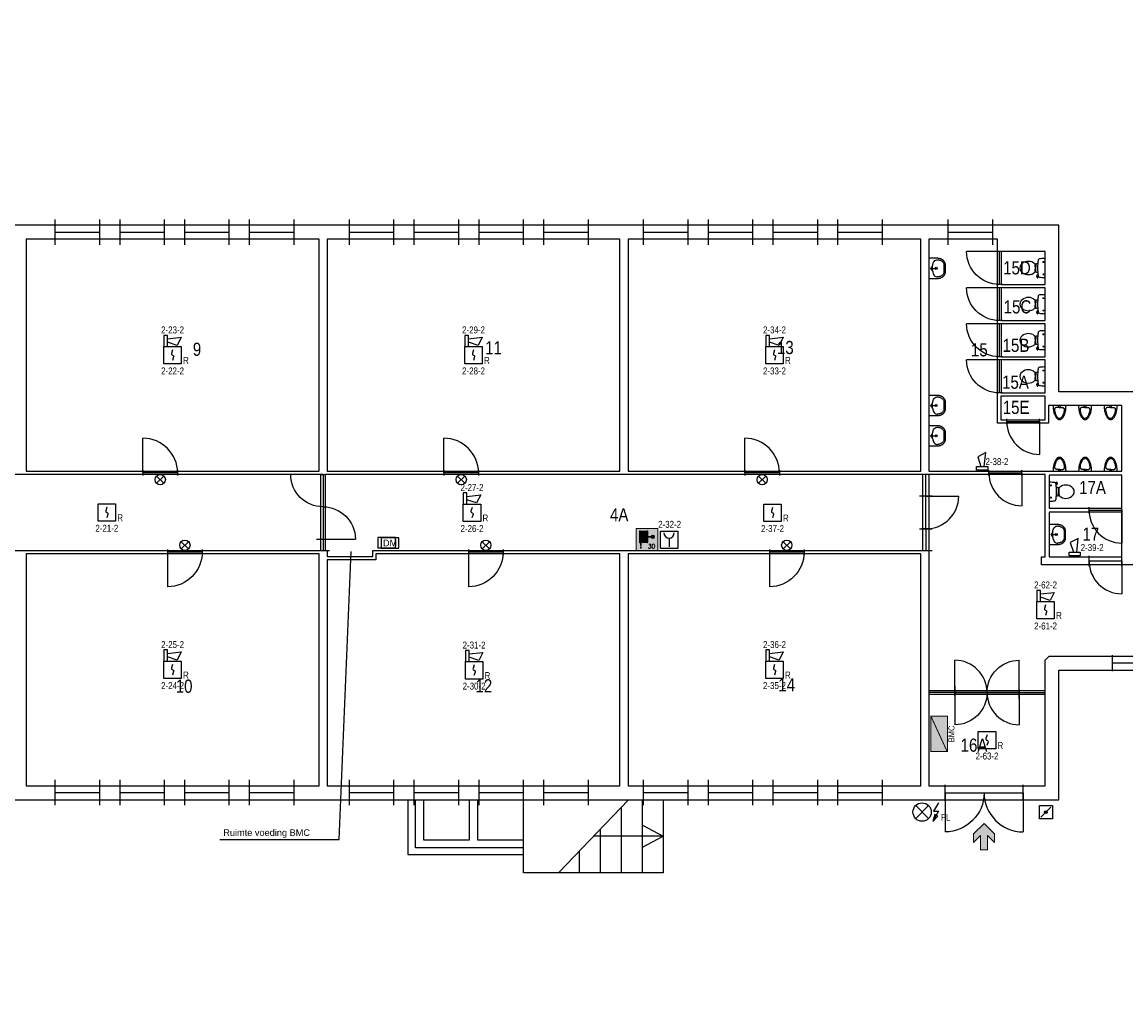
# Model space of a CAD drawing. Header units: millimetres. Extents: x 708096 to 1339077, y 428246 to 469230.
# Tile 6 of 15: x 934713 to 964953, y 439523 to 466388. Entities that reach past the tile are written whole.
import ezdxf
from ezdxf.enums import TextEntityAlignment as Align

# ---------------------------------------------------------------- set-up
doc = ezdxf.new("R2010")
doc.units = ezdxf.units.MM
doc.header["$LTSCALE"] = 171.31931
for name, color, linetype in [('-001 BWK', 7, 'Continuous'), ('002. HEFAS-BMI-CENTRALE APPARATUUR', 1, 'Continuous'), ('003. HEFAS-BMI-AUTOMATISCHE MELDERS', 1, 'Continuous'), ('004. HEFAS-BMI-HANDBRANDMELDERS', 1, 'Continuous'), ('005. HEFAS-BMI-OVERIGE COMPONENTEN', 1, 'Continuous'), ('DVD-VB-V_TEXT', 7, 'Continuous'), ('FL------_DIV', 7, 'Continuous'), ('FL8222--_BSLH', 7, 'Continuous')]:
    doc.layers.add(name, color=color, linetype=linetype)
doc.styles.add('DVD_ALG 1.8mm_RE', font='arial.ttf', dxfattribs={"height": 1.8})
doc.styles.add('DVD_Standaard 18', font='Romans.shx', dxfattribs={"height": 2})
doc.styles.add('EN_Vastgoed_T2', font='arial.ttf')
doc.styles.get("Standard").update_dxf_attribs({"font": 'ARIALN.TTF'})

# ---------------------------------------------------------------- blocks, each defined once
blk = doc.blocks.new('DVDVB_32_-S-_Raam')
for p, q in [((0, -0.5), (0, 0.5)), ((1, -0.5), (1, 0.5)), ((0, 0), (1, 0))]:
    blk.add_line(p, q)
blk = doc.blocks.new('DVDVB_32_-S-_Deur')
for p, q in [((0, -0.5), (0, 0.5)), ((1, -0.5), (1, 0.5)), ((0, 0), (1, 0))]:
    blk.add_line(p, q)
blk = doc.blocks.new('DVDVB_32_-S-_DraairichtingEnkel')
blk.add_line((0, 0), (0, 1))
blk.add_arc((0, 0), 1, 0, 90)
blk = doc.blocks.new('DVDVB_32_-S-_DubbelDeur')
for p, q in [((0, -0.5), (0, 0.5)), ((1, -0.5), (1, 0.5)), ((0, 0), (1, 0))]:
    blk.add_line(p, q)
blk = doc.blocks.new('DVDVB_74_-S-_Toilet')
for p, q in [((248, 0), (-248, 0)), ((-143, -45), (-184, -45)), ((-163, -66), (-163, -24)), ((-111, -200), (-111, -230)), ((-101, -271), (-101, -250)), ((-101, -250), (-57, -250)), ((-67, -250), (-67, -268)), ((-57, -250), (-57, -267)), ((-57, -255), (-35, -255)), ((-35, -255), (-35, -260)), ((-35, -260), (35, -260)), ((35, -255), (35, -260)), ((57, -255), (35, -255)), ((57, -250), (57, -266)), ((101, -250), (57, -250)), ((67, -250), (67, -267)), ((101, -270), (101, -250)), ((111, -230), (111, -200)), ((193, -45), (152, -45)), ((173, -65), (173, -25)), ((178, -192), (183, -206)), ((181, -202), (210, -196)), ((211, -197), (208, -187)), ((262, -216), (210, -224)), ((222, -205), (259, -200)), ((264, -204), (266, -210))]:
    blk.add_line(p, q)
for centre in [(-163, -46), (173, -46)]:
    blk.add_circle(centre, 12)
for centre, radius, start, end in [((-214, -28), 43.4, 141.7698, 181.0192), ((892, -28), 1150, 180, 186.3309), ((-217, -151), 34, 186.3309, 259.2904), ((0, 994), 1200, 259.2904, 264.6981), ((-240, -231), 129, 326.1571, 0), ((-101, -292), 20, 96.9358, 142.58), ((0, 992), 1197, 264.6981, 275.3019), ((9, -1192), 926, 84.3005, 96.9358), ((99, -290), 20, 37.7817, 84.3005), ((0, 994), 1200, 275.3019, 280.7271), ((240, -231), 129, 180, 213.8429), ((207, -200), 25, 195.9272, 278.4779), ((220, -196), 10, 191.8886, 277.2238), ((217, -152), 33.5, 280.7271, 353.6509), ((214, -28), 43.4, 358.9808, 38.2302), ((-893, -28), 1150, 353.6509, 0), ((260, -206), 5, 15.7398, 97.2238), ((261, -212), 5, 278.4779, 15.7398), ((80, -457), 263, 148.9077, 230.8792), ((241, -554), 450, 146.1571, 148.9077), ((-81, -457), 263, 309.1208, 31.0923), ((-241, -554), 450, 31.0923, 33.8429), ((0, -556), 135, 230.8792, 309.1208)]:
    blk.add_arc(centre, radius, start, end)
blk = doc.blocks.new('DVDVB_74_-S-_Urinoir')
blk.add_circle((0, -25), 25)
blk.add_open_spline([(177, 0), (0, 0), (-178, 0)], degree=2)
for points, weights, knots in [([(-178, 0), (-178, -380), (0, -380), (177, -380), (177, 0)], [1, 0.707106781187, 1, 0.707106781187, 1], [0, 0, 0, 0.25, 0.25, 0.5, 0.5, 0.5]), ([(-1, -50), (-41, -50), (-81, -50), (-140, -50), (-140, -110), (-141, -111), (-141, -113), (-140, -113), (-140, -113), (-106, -344), (-4, -350)], [1, 1, 1, 0.707106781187, 1, 1, 1, 1, 1, 0.817166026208, 0.992380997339], [0, 0, 0, 0.2, 0.2, 0.4, 0.4, 0.6, 0.6, 0.8, 0.8, 0.9958328, 0.9958328, 0.9958328]), ([(-7, -50), (32, -50), (71, -50), (72, -50), (72, -50), (132, -50), (132, -110), (132, -110), (131, -110), (131, -111), (131, -113), (132, -113), (132, -113), (99, -344), (-4, -350)], [1, 1, 1, 1, 1, 0.707106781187, 1, 1, 1, 1, 1, 1, 1, 0.817166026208, 0.992380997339], [0, 0, 0, 0.1428571, 0.1428571, 0.2857143, 0.2857143, 0.4285714, 0.4285714, 0.5714286, 0.5714286, 0.7142857, 0.7142857, 0.8571429, 0.8571429, 0.9970234, 0.9970234, 0.9970234])]:
    blk.add_rational_spline(points, weights, degree=2, knots=knots)
blk = doc.blocks.new('DVDVB_74_-S-_Wasbak')
for p, q in [((-79, -100), (79, -100)), ((0, -65), (-45, -82)), ((-37, -64), (-29, -89)), ((0, -65), (0, -153)), ((0, -65), (45, -82)), ((37, -64), (29, -89))]:
    blk.add_line(p, q)
for centre, radius in [((0, -196), 30), ((0, -196), 20), ((0, -66), 17.5)]:
    blk.add_circle(centre, radius)
blk.add_ellipse((-96, -211), major_axis=(136, 40), ratio=0.751905, start_param=1.224555, end_param=2.997882)
at = {"extrusion": (0, 0, -1)}
blk.add_ellipse((96, -211), major_axis=(-136, 40), ratio=0.751905, start_param=1.224555, end_param=2.997882, dxfattribs=at)
for points in [[(-275, 0), (-275, -118), (-275, -235)], [(275, 0), (0, 0), (-275, 0)], [(275, -236), (275, -118), (275, 0)], [(-92, -451), (0, -450), (91, -450)]]:
    blk.add_open_spline(points, degree=2)
for points in [[(-275, -235), (-270, -456), (-92, -451)], [(91, -450), (270, -456), (275, -236)]]:
    blk.add_rational_spline(points, [1, 0.707108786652, 1], degree=2)
blk.add_rational_spline([(235, -235), (231, -415), (92, -411), (92, -410), (91, -410), (0, -410), (-91, -410), (-92, -410), (-93, -411), (-231, -415), (-235, -235)], [1, 0.707108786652, 1, 1, 1, 1, 1, 1, 1, 0.707108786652, 1], degree=2, knots=[0, 0, 0, 0.2, 0.2, 0.4, 0.4, 0.6, 0.6, 0.8, 0.8, 1, 1, 1])
blk = doc.blocks.new('DVDVB_24_-S-_TrapNeer')
for p, q in [((0.75, 1), (0.25, 0)), ((0.85, 0), (0.85, 1)), ((0.7, 0), (0.7, 0.9)), ((0.85, 0.65), (1, 0.5)), ((0.55, 0), (0.55, 0.6)), ((1, 0.5), (0.5, 0.5)), ((0.85, 0.35), (1, 0.5)), ((0.4, 0), (0.4, 0.3))]:
    blk.add_line(p, q)
at = {"flags": 128}
blk.add_lwpolyline([(0, 1), (1, 1), (1, 0), (0, 0)], close=True, dxfattribs=at)
blk = doc.blocks.new('DVD_DIV_010')
at = {"layer": 'FL------_DIV', "linetype": 'Continuous', "lineweight": 0, "true_color": 0xbd3632}
blk.add_hatch(color=15, dxfattribs=at).paths.add_polyline_path([(-240, 63), (18, 63), (-111, 192), (48, 192), (240, 0), (48, -192), (-111, -192), (18, -63), (-240, -63)])
at = {"layer": 'FL------_DIV', "color": 15, "linetype": 'Continuous', "lineweight": 0, "true_color": 0xbd3632}
blk.add_lwpolyline([(-240, 63), (18, 63), (-111, 192), (48, 192), (240, 0), (240, 0), (240, 0), (48, -192), (-111, -192), (18, -63), (-240, -63)], close=True, dxfattribs=at)
blk = doc.blocks.new('DVD_BSLH_001')
at = {"layer": 'FL8222--_BSLH', "lineweight": 5, "true_color": 0xbd3632}
blk.add_hatch(color=15, dxfattribs=at).paths.add_polyline_path([(-300, 300), (300, 300), (300, -300), (-300, -300)])
at = {"layer": 'FL8222--_BSLH', "lineweight": 5, "true_color": 0xf4f8f4}
h = blk.add_hatch(color=7, dxfattribs=at)
h.paths.add_polyline_path([(-205, 224, -0.414214), (-189, 240), (-189, -92, -0.414214), (-205, -76)])
h.paths.add_polyline_path([(-158, 220, 0.414214), (-169, 231, 0.414142), (-180, 220, 0.000061), (-180, 220), (-180, -165), (-158, -165)])
h.paths.add_polyline_path([(-127, 220, 0.414214), (-138, 231, 0.414214), (-149, 220), (-149, -73, 0.414214), (-138, -84, 0.414214), (-127, -73)])
h.paths.add_polyline_path([(-96, 220, 0.414214), (-107, 231, 0.414214), (-118, 220), (-118, -73, 0.414214), (-107, -84, 0.414214), (-96, -73)])
h.paths.add_polyline_path([(-65, 220, 0.414214), (-76, 231, 0.414214), (-87, 220), (-87, -73, 0.414214), (-76, -84, 0.414214), (-65, -73)])
h.paths.add_polyline_path([(-35, 220, 0.414214), (-45, 231, 0.414214), (-56, 220), (-56, -73, 0.414214), (-45, -84, 0.414214), (-35, -73)])
h.paths.add_polyline_path([(-4, 220, 0.414214), (-15, 231, 0.414214), (-26, 220), (-26, -73, 0.414214), (-15, -84, 0.414214), (-4, -73)])
h.paths.add_polyline_path([(22, -76, -0.414214), (5, -92), (5, 240, -0.414214), (22, 224), (22, 82), (112, 82, -12.003331), (112, 66), (22, 66)])
h.paths.add_polyline_path([(124, 66), (153, 66), (153, 36, -0.293766)], flags=16)
h.paths.add_polyline_path([(124, 82, -0.293766), (153, 112), (153, 82)], flags=16)
h.paths.add_polyline_path([(169, 36), (169, 66), (199, 66, -0.293766)], flags=16)
h.paths.add_polyline_path([(169, 82), (169, 112, -0.293766), (199, 82)], flags=16)
h.paths.add_polyline_path([(-158, -200), (-180, -200), (-174, -240), (-163, -240)])
at = {"layer": 'FL8222--_BSLH', "color": 7, "linetype": 'Continuous', "lineweight": 5, "true_color": 0xf4f8f4}
for p, q in [((-205, 224), (-205, -76)), ((-189, 240), (-189, -92)), ((-180, 220), (-180, -165)), ((-169, 231), (-169, 231)), ((-158, 220), (-158, -165)), ((5, 240), (5, -92)), ((22, 224), (22, 82)), ((22, 82), (112, 82)), ((22, 66), (112, 66)), ((22, 66), (22, -76)), ((124, 82), (153, 82)), ((124, 66), (153, 66)), ((153, 112), (153, 82)), ((153, 66), (153, 36)), ((169, 112), (169, 82)), ((169, 82), (199, 82)), ((169, 66), (199, 66)), ((169, 66), (169, 36)), ((-180, -165), (-158, -165)), ((-180, -200), (-158, -200)), ((-174, -240), (-180, -200)), ((-174, -240), (-163, -240)), ((-163, -240), (-158, -200))]:
    blk.add_line(p, q, dxfattribs=at)
at = {"layer": 'FL8222--_BSLH', "color": 15, "lineweight": 5, "true_color": 0xbd3632}
blk.add_lwpolyline([(-300, 300), (300, 300), (300, -300), (-300, -300)], close=True, dxfattribs=at)
at = {"layer": 'FL8222--_BSLH', "color": 7, "linetype": 'Continuous', "lineweight": 5, "true_color": 0xf4f8f4}
for points in [[(-127, -73), (-127, 220, 0.414214), (-138, 231, 0.414214), (-149, 220), (-149, -73, 0.414214), (-138, -84, 0.414214)], [(-96, -73), (-96, 220, 0.414214), (-107, 231, 0.414214), (-118, 220), (-118, -73, 0.414214), (-107, -84, 0.414214)], [(-65, -73), (-65, 220, 0.414214), (-76, 231, 0.414214), (-87, 220), (-87, -73, 0.414214), (-76, -84, 0.414214)], [(-35, -73), (-35, 220, 0.414214), (-45, 231, 0.414214), (-56, 220), (-56, -73, 0.414214), (-45, -84, 0.414214)], [(-4, -73), (-4, 220, 0.414214), (-15, 231, 0.414214), (-26, 220), (-26, -73, 0.414214), (-15, -84, 0.414214)]]:
    blk.add_lwpolyline(points, format="xyb", close=True, dxfattribs=at)
for centre, radius, start, end in [((-189, 224), 16.4, 90, 180), ((-169, 220), 10.9, 90, 180), ((-169, 220), 10.9, 0, 90), ((5, 224), 16.4, 0, 90), ((161, 74), 49.5, 189.5247, 170.4753), ((161, 74), 38.6, 102.258, 167.742), ((161, 74), 38.6, 192.258, 257.742), ((161, 74), 38.6, 12.258, 77.742), ((161, 74), 38.6, 282.258, 347.742), ((-189, -76), 16.4, 180, 270), ((5, -76), 16.4, 270, 0)]:
    blk.add_arc(centre, radius, start, end, dxfattribs=at)
at = {"layer": 'DVD-VB-V_TEXT', "lineweight": 5, "style": 'DVD_Standaard 18'}
blk.add_attdef('$SLANGLENGTE', (23, -245), '', height=120, dxfattribs=at)
at = {"layer": 'DVD-VB-V_TEXT', "lineweight": 5, "style": 'DVD_Standaard 18', "flags": 1}
for tag, p in [('$DVDCODE', (19, -508)), ('$FABRIKANT', (20, -696))]:
    blk.add_attdef(tag, p, '', height=120, dxfattribs=at)
blk = doc.blocks.new('*U71')
at = {"color": 7, "const_width": 26.6}
blk.add_lwpolyline([(485, -232), (-485, -232), (-485, 223), (485, 223)], close=True, dxfattribs=at)
blk.add_lwpolyline([(-485, -223), (485, 223)], dxfattribs=at)
at = {"color": 7, "true_color": 0xffffff}
blk.add_solid([(485, 223), (-485, 223), (485, -232), (-485, -232)], dxfattribs=at)
at = {"color": 1, "true_color": 0xff0000}
blk.add_solid([(485, 213), (-485, 223), (-485, -223)], dxfattribs=at)
at = {"insert": (0, -424), "char_height": 163.55, "attachment_point": 8}
blk.add_mtext_dynamic_manual_height_columns('\\pxqc;{\\C2;BMC}', width=15.8, gutter_width=1, heights=[0], dxfattribs=at)
blk = doc.blocks.new('A$C6E2578B6')
at = {"color": 1, "linetype": 'Continuous'}
for p, q in [((-4.46, 4.46), (4.46, -4.46)), ((4.46, 4.46), (-4.46, -4.46))]:
    blk.add_line(p, q, dxfattribs=at)
blk.add_lwpolyline([(12.04, 6.69), (8.33, 0.61), (12.04, 0.61), (8.33, -5.68)], dxfattribs=at)
blk.add_lwpolyline([(7.78, -6.81), (11.54, -3.05), (9.16, -1.67)], close=True, dxfattribs=at)
blk.add_circle((0, 0), 6.69, dxfattribs=at)
blk = doc.blocks.new('Flitslicht')
at = {"xscale": 25.40000000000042, "yscale": 25.40000000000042, "zscale": 25.40000000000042}
blk.add_blockref('A$C6E2578B6', (0, 0), dxfattribs=at)
blk = doc.blocks.new('A$C7CF26DE8')
at = {"xscale": 1.403670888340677, "yscale": 1.403670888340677, "zscale": 1.403670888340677}
blk.add_blockref('Flitslicht', (0, 0), dxfattribs=at)
blk = doc.blocks.new('*U56')
at = {"layer": '003. HEFAS-BMI-AUTOMATISCHE MELDERS', "xscale": 0.75, "yscale": 0.75, "zscale": 0.75}
blk.add_blockref('A$C7CF26DE8', (0, 0), dxfattribs=at)
at = {"layer": '003. HEFAS-BMI-AUTOMATISCHE MELDERS', "insert": (459, -170), "char_height": 135, "width": 1115.34, "attachment_point": 8}
blk.add_mtext('FL', dxfattribs=at)
blk = doc.blocks.new('A$C4CCD760E')
at = {"color": 1, "linetype": 'Continuous'}
blk.add_line((134, 134), (-134, -134), dxfattribs=at)
blk.add_lwpolyline([(-179, -179), (-179, 179), (179, 179), (179, -179)], close=True, dxfattribs=at)
blk.add_circle((0, 0), 35, dxfattribs=at)
blk = doc.blocks.new('A$C4af57233')
at = {"layer": '005. HEFAS-BMI-OVERIGE COMPONENTEN', "color": 7}
blk.add_lwpolyline([(240, 142), (-240, 142), (-240, -142), (240, -142)], close=True, dxfattribs=at)
at = {"color": 10, "style": 'EN_Vastgoed_T2'}
blk.add_attdef('DM', text='', height=180, dxfattribs=at).set_placement((0, 0), align=Align.MIDDLE_CENTER)
blk = doc.blocks.new('*U102')
at = {"layer": '003. HEFAS-BMI-AUTOMATISCHE MELDERS', "color": 1, "linetype": 'Continuous'}
blk.add_line((-170, -170), (-170, 170), dxfattribs=at)
blk.add_lwpolyline([(-170, -170), (-170, 170), (170, 170), (170, -170)], close=True, dxfattribs=at)
at = {"layer": '004. HEFAS-BMI-HANDBRANDMELDERS', "color": 1, "linetype": 'Continuous'}
blk.add_line((-1, 34), (-1, -136), dxfattribs=at)
blk.add_lwpolyline([(-170, 170), (170, 170), (170, -170), (-170, -170)], close=True, dxfattribs=at)
blk.add_arc((-1, 135), 101, 180, 0, dxfattribs=at)
at = {"layer": '003. HEFAS-BMI-AUTOMATISCHE MELDERS'}
blk.add_attdef('COMPONENTNUMMER', text='', height=135, dxfattribs=at).set_placement((9, 302), align=Align.MIDDLE_CENTER)
blk = doc.blocks.new('*U85')
at = {"layer": '003. HEFAS-BMI-AUTOMATISCHE MELDERS', "color": 1, "linetype": 'Continuous'}
for points in [[(-170, 170), (-98, 170), (-98, 387), (-170, 387)], [(-170, -170), (-170, 170), (170, 170), (170, -170)]]:
    blk.add_lwpolyline(points, close=True, dxfattribs=at)
blk.add_lwpolyline([(-98, 319), (170, 348), (91, 191), (-98, 255)], dxfattribs=at)
blk.add_lwpolyline([(1, 105), (-21, 34, 0.457698), (0, 0, -0.462378), (21, -34), (-2, -102)], format="xyb", dxfattribs=at)
at = {"layer": '003. HEFAS-BMI-AUTOMATISCHE MELDERS', "insert": (261, -170), "char_height": 135, "width": 490.19, "attachment_point": 8}
blk.add_mtext('R', dxfattribs=at)
at = {"layer": '003. HEFAS-BMI-AUTOMATISCHE MELDERS'}
for tag, p in [('COMPONENTNUMMER2', (0, 493)), ('COMPONENTNUMMER', (0, -308))]:
    blk.add_attdef(tag, text='', height=135, dxfattribs=at).set_placement(p, align=Align.MIDDLE_CENTER)
blk = doc.blocks.new('NEVENINDICATOR')
at = {"color": 1, "linetype": 'Continuous'}
for p, q in [((-120, -120), (120, 120)), ((-120, 120), (120, -120))]:
    blk.add_line(p, q, dxfattribs=at)
blk.add_circle((0, 0), 170, dxfattribs=at)
blk = doc.blocks.new('A$C1404348D')
at = {"xscale": 0.7895648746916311, "yscale": 0.7895648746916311, "zscale": 0.7895648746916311}
blk.add_blockref('NEVENINDICATOR', (0, 0), dxfattribs=at)
blk = doc.blocks.new('*U55')
at = {"layer": '003. HEFAS-BMI-AUTOMATISCHE MELDERS', "xscale": 0.75, "yscale": 0.75, "zscale": 0.75}
blk.add_blockref('A$C1404348D', (0, 0), dxfattribs=at)
blk = doc.blocks.new('*U74')
at = {"layer": '003. HEFAS-BMI-AUTOMATISCHE MELDERS', "color": 1, "linetype": 'Continuous'}
blk.add_lwpolyline([(-170, -170), (-170, 170), (170, 170), (170, -170)], close=True, dxfattribs=at)
blk.add_lwpolyline([(1, 105), (-21, 34, 0.457698), (0, 0, -0.462378), (21, -34), (-2, -102)], format="xyb", dxfattribs=at)
at = {"layer": '003. HEFAS-BMI-AUTOMATISCHE MELDERS', "insert": (261, -170), "char_height": 135, "width": 490.19, "attachment_point": 8}
blk.add_mtext('R', dxfattribs=at)
at = {"layer": '003. HEFAS-BMI-AUTOMATISCHE MELDERS'}
blk.add_attdef('COMPONENTNUMMER', text='', height=135, dxfattribs=at).set_placement((0, -308), align=Align.MIDDLE_CENTER)
blk = doc.blocks.new('*U103')
at = {"layer": '003. HEFAS-BMI-AUTOMATISCHE MELDERS', "color": 1, "linetype": 'Continuous'}
blk.add_lwpolyline([(-170, 170), (-98, 170), (-98, 387), (-170, 387)], close=True, dxfattribs=at)
blk.add_lwpolyline([(-98, 319), (170, 348), (91, 191), (-98, 255)], dxfattribs=at)
at = {"layer": '003. HEFAS-BMI-AUTOMATISCHE MELDERS'}
blk.add_attdef('COMPONENTNUMMER2', text='', height=135, dxfattribs=at).set_placement((-4, 701), align=Align.MIDDLE_CENTER)
blk = doc.blocks.new('*U104')
at = {"layer": '003. HEFAS-BMI-AUTOMATISCHE MELDERS', "color": 1, "linetype": 'Continuous'}
blk.add_lwpolyline([(-170, 170), (-98, 170), (-98, 387), (-170, 387)], close=True, dxfattribs=at)
blk.add_lwpolyline([(-98, 319), (170, 348), (91, 191), (-98, 255)], dxfattribs=at)
at = {"layer": '003. HEFAS-BMI-AUTOMATISCHE MELDERS'}
blk.add_attdef('COMPONENTNUMMER2', text='', height=135, dxfattribs=at).set_placement((-7, 752), align=Align.MIDDLE_CENTER)
blk = doc.blocks.new('A$Ce567b21c')
at = {"layer": '005. HEFAS-BMI-OVERIGE COMPONENTEN', "color": 7}
blk.add_lwpolyline([(480, 289), (0, 289), (0, 5), (480, 5)], close=True, dxfattribs=at)
at = {"color": 10, "style": 'EN_Vastgoed_T2'}
blk.add_attdef('DM', text='', height=180, dxfattribs=at).set_placement((240, 147), align=Align.MIDDLE_CENTER)

msp = doc.modelspace()

# ---------------------------------------------------------------- linework, layer by layer
at = {"layer": '-001 BWK'}
for p, q in [((945281, 445088), (945281, 443588)), ((945489, 443768), (945489, 445088)), ((945709, 445088), (945709, 443988)), ((946971, 443988), (946971, 445088)), ((947191, 445088), (947191, 443988)), ((945709, 443988), (946971, 443988)), ((947191, 443988), (948452, 443988)), ((948454, 443768), (945489, 443768)), ((945281, 443588), (948454, 443588))]:
    msp.add_line(p, q, dxfattribs=at)
for points in [[(977853, 441963), (977853, 459868), (968478, 459868), (968478, 456263), (963118, 456263), (963118, 460823), (914683, 460823), (914683, 457588), (907763, 457588), (907763, 466388), (898358, 466388), (898358, 439523), (907733, 439523), (907733, 446786), (914683, 446786), (914683, 445088), (963118, 445088), (963118, 448638), (968478, 448638), (968478, 441963)], [(942848, 460443), (934823, 460443), (934823, 454086), (942848, 454086)], [(951093, 460443), (943068, 460443), (943068, 454086), (951093, 454086)], [(959338, 460443), (951313, 460443), (951313, 454086), (959338, 454086)], [(959558, 454086), (964843, 454086), (964843, 455883), (962828, 455883), (962828, 455403), (961438, 455403), (961438, 460443), (959558, 460443)], [(962738, 459200), (962738, 460103), (961538, 460103), (961538, 459200)], [(962738, 458213), (962738, 459113), (961538, 459113), (961538, 458213)], [(962738, 457223), (962738, 458123), (961538, 458123), (961538, 457223)], [(962738, 456233), (962738, 457133), (961538, 457133), (961538, 456233)], [(962738, 456143), (961528, 456143), (961528, 455493), (962738, 455493)], [(919447, 453996), (919447, 451916), (942901, 451916), (942901, 453996)], [(943015, 453996), (943015, 451916), (943068, 451916), (943068, 451746), (944318, 451746), (944318, 451916), (959388, 451916), (959388, 453996)], [(968748, 451518), (962638, 451518), (962638, 451738), (962738, 451738), (962738, 453996), (959558, 453996), (959558, 448082), (962738, 448082), (962738, 448908), (962848, 449018), (971278, 449018), (971388, 448908), (971388, 446468), (972638, 446468), (972638, 451518)], [(962848, 453976), (962848, 453071), (964843, 453071), (964843, 453976)], [(964843, 452966), (962848, 452966), (962848, 451738), (964843, 451738)], [(942848, 445468), (942848, 451826), (934823, 451826), (934823, 445468)], [(951093, 445468), (951093, 451826), (944408, 451826), (944408, 451656), (943068, 451656), (943068, 445468)], [(959338, 451826), (951313, 451826), (951313, 445468), (959338, 445468)], [(962738, 445468), (962738, 447968), (959558, 447968), (959558, 445468)]]:
    msp.add_lwpolyline(points, close=True, dxfattribs=at)
for p, q in [((943400, 443997), (943730, 451892)), ((940128, 443997), (943400, 443997))]:
    msp.add_line(p, q)

# ---------------------------------------------------------------- block references
for name, p, xscale, yscale in [('DVDVB_32_-S-_Raam', (935621, 460633), 1219.999977, 699.9988111), ('DVDVB_32_-S-_Raam', (937396, 460633), 1219.999977, 699.9988111), ('DVDVB_32_-S-_Raam', (939171, 460633), 1219.999977, 699.9988111), ('DVDVB_32_-S-_Raam', (940946, 460633), 1219.999977, 699.9988111), ('DVDVB_32_-S-_Raam', (943681, 460633), 1219.999977, 699.9988111), ('DVDVB_32_-S-_Raam', (945456, 460633), 1219.999977, 699.9988111), ('DVDVB_32_-S-_Raam', (947231, 460633), 1219.999977, 699.9988111), ('DVDVB_32_-S-_Raam', (949006, 460633), 1219.999977, 699.9988111), ('DVDVB_32_-S-_Raam', (951740, 460633), 1219.999977, 699.9988111), ('DVDVB_32_-S-_Raam', (953515, 460633), 1219.999977, 699.9988111), ('DVDVB_32_-S-_Raam', (955290, 460633), 1219.999977, 699.9988111), ('DVDVB_32_-S-_Raam', (957065, 460633), 1219.999977, 699.9988111), ('DVDVB_32_-S-_Raam', (960088, 460633), 1219.999977, 699.9988111), ('DVDVB_74_-S-_Urinoir', (963135, 455883), 0.9999983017, 0.9999983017), ('DVDVB_74_-S-_Urinoir', (963835, 455883), 0.9999983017, 0.9999983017), ('DVDVB_74_-S-_Urinoir', (964535, 455883), 0.9999983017, 0.9999983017), ('DVDVB_32_-S-_Deur', (961688, 455448), 899.9633696, 150), ('DVDVB_32_-S-_DraairichtingEnkel', (938023, 454041), 950.0122772, 950.0122772), ('DVDVB_32_-S-_DraairichtingEnkel', (946268, 454041), 950.0122772, 950.0122772), ('DVDVB_32_-S-_DraairichtingEnkel', (954513, 454041), 950.0122266, 950.0122266), ('DVDVB_32_-S-_Deur', (961198, 454041), 900.0245051, 150), ('DVDVB_32_-S-_Deur', (963943, 453019), 900.0244485, 165), ('DVDVB_32_-S-_DraairichtingEnkel', (938698, 451871), 950.0122772, -950.0122772), ('DVDVB_32_-S-_DraairichtingEnkel', (946943, 451871), 950.0121092, -950.0121092), ('DVDVB_32_-S-_DraairichtingEnkel', (955188, 451871), 949.951001, -949.951001), ('DVDVB_32_-S-_Deur', (963943, 451628), 900.0244485, 280), ('DVDVB_32_-S-_DraairichtingEnkel', (960263, 448025), 885.009762, 885.009762), ('DVDVB_32_-S-_DraairichtingEnkel', (962033, 448025), -885.009762, 885.009762), ('DVDVB_32_-S-_Raam', (962033, 448025), 704.9972195, 349.9994056), ('DVDVB_32_-S-_DubbelDeur', (960263, 448025), 1770.019524, 174), ('DVDVB_32_-S-_Raam', (935621, 445287), 1219.999977, 699.9988111), ('DVDVB_32_-S-_Raam', (937396, 445287), 1219.999977, 699.9988111), ('DVDVB_32_-S-_Raam', (939171, 445287), 1219.999977, 699.9988111), ('DVDVB_32_-S-_Raam', (940946, 445287), 1219.999977, 699.9988111), ('DVDVB_32_-S-_Raam', (943681, 445287), 1219.999977, 699.9988111), ('DVDVB_32_-S-_Raam', (945456, 445287), 1219.999977, 699.9988111), ('DVDVB_32_-S-_Raam', (947231, 445287), 1219.999977, 699.9988111), ('DVDVB_32_-S-_Raam', (949006, 445287), 1219.999977, 699.9988111), ('DVDVB_32_-S-_Raam', (951740, 445287), 1219.999977, 699.9988111), ('DVDVB_32_-S-_Raam', (953515, 445287), 1219.999977, 699.9988111), ('DVDVB_32_-S-_Raam', (955290, 445287), 1219.999977, 699.9988111), ('DVDVB_32_-S-_Raam', (957065, 445287), 1219.999977, 699.9988111), ('DVDVB_32_-S-_DubbelDeur', (959998, 445278), 2139.952298, 440), ('DVDVB_32_-S-_DraairichtingEnkel', (959998, 445278), 1069.976149, -1069.976149), ('DVDVB_32_-S-_DraairichtingEnkel', (962138, 445278), -1069.976149, -1069.976149), ('DVDVB_24_-S-_TrapNeer', (948454, 443088), 3825.316627, 2000)]:
    msp.add_blockref(name, p, dxfattribs=dict(at, xscale=xscale, yscale=yscale))
for name, p, xscale, yscale, rotation in [('DVDVB_32_-S-_DraairichtingEnkel', (961488, 460103), 899.9938869, -899.9938869, 270), ('DVDVB_32_-S-_Deur', (961488, 459203), 899.9938869, 160, 90), ('DVDVB_74_-S-_Wasbak', (959558, 459643), 0.9999983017, 0.9999983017, 90), ('DVDVB_74_-S-_Toilet', (962738, 459652), 0.9999983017, 0.9999983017, 270), ('DVDVB_32_-S-_DraairichtingEnkel', (961488, 459113), 899.9938869, -899.9938869, 270), ('DVDVB_32_-S-_Deur', (961488, 458213), 899.9938869, 160, 90), ('DVDVB_74_-S-_Toilet', (962738, 458663), 0.9999983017, 0.9999983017, 270), ('DVDVB_32_-S-_DraairichtingEnkel', (961488, 458123), 899.9938869, -899.9938869, 270), ('DVDVB_32_-S-_Deur', (961488, 457223), 899.9938869, 160, 90), ('DVDVB_74_-S-_Toilet', (962738, 457673), 0.9999983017, 0.9999983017, 270), ('DVDVB_32_-S-_DraairichtingEnkel', (961488, 457133), 900.0244534, -900.0244534, 270), ('DVDVB_32_-S-_Deur', (961488, 456233), 900.0244534, 160, 90), ('DVDVB_74_-S-_Toilet', (962738, 456683), 0.9999983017, 0.9999983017, 270), ('DVDVB_74_-S-_Wasbak', (959558, 455886), 0.9999983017, 0.9999983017, 90), ('DVDVB_32_-S-_DraairichtingEnkel', (962588, 455448), 899.9633696, 899.9633696, 180), ('DVDVB_74_-S-_Wasbak', (959558, 455056), 0.9999983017, 0.9999983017, 90), ('DVDVB_74_-S-_Urinoir', (963135, 454086), 0.9999983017, 0.9999983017, 180), ('DVDVB_74_-S-_Urinoir', (963835, 454086), 0.9999983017, 0.9999983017, 180), ('DVDVB_74_-S-_Urinoir', (964535, 454086), 0.9999983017, 0.9999983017, 180), ('DVDVB_32_-S-_Deur', (938973, 454041), 950.0122772, 150, 180), ('DVDVB_32_-S-_DraairichtingEnkel', (942958, 453996), 884.9945013, -884.9945013, 270), ('DVDVB_32_-S-_DubbelDeur', (942958, 453996), 1769.989003, 174, 270), ('DVDVB_32_-S-_Deur', (947218, 454041), 950.0122772, 150, 180), ('DVDVB_32_-S-_Deur', (955463, 454041), 950.0122266, 150, 180), ('DVDVB_32_-S-_Raam', (959473, 453406), 589.9975079, 349.9994056, 90), ('DVDVB_32_-S-_DraairichtingEnkel', (962098, 454041), 900.0245051, 900.0245051, 180), ('DVDVB_74_-S-_Toilet', (962848, 453526), 0.9999983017, 0.9999983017, 90), ('DVDVB_32_-S-_Deur', (959473, 452506), 899.9939038, 230, 90), ('DVDVB_32_-S-_DraairichtingEnkel', (959473, 453406), 899.9939038, 899.9939038, 270), ('DVDVB_32_-S-_DraairichtingEnkel', (942958, 452226), -884.9945013, 884.9945013, 270), ('DVDVB_32_-S-_DraairichtingEnkel', (964843, 453019), 900.0244485, 900.0244485, 180), ('DVDVB_32_-S-_Raam', (959473, 452506), 589.9975079, 349.9994056, 270), ('DVDVB_74_-S-_Wasbak', (962848, 452352), 0.9999983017, 0.9999983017, 90), ('DVDVB_32_-S-_Raam', (942958, 452226), 310.0000323, 349.9994056, 270), ('DVDVB_32_-S-_Deur', (939648, 451871), 950.0122772, 150, 180), ('DVDVB_32_-S-_Deur', (947893, 451871), 950.0121092, 150, 180), ('DVDVB_32_-S-_Deur', (956138, 451871), 949.951001, 150, 180), ('DVDVB_32_-S-_DraairichtingEnkel', (964843, 451628), 900.0244485, 900.0244485, 180), ('DVDVB_32_-S-_Raam', (965593, 448828), 1016.723608, 440, 180), ('DVDVB_32_-S-_Raam', (960263, 448025), 704.9972195, 349.9994056, 180), ('DVDVB_32_-S-_DubbelDeur', (962033, 448025), 1770.019524, 174, 180), ('DVDVB_32_-S-_DraairichtingEnkel', (960263, 448025), -885.009762, 885.009762, 180), ('DVDVB_32_-S-_DraairichtingEnkel', (962033, 448025), 885.009762, 885.009762, 180)]:
    msp.add_blockref(name, p, dxfattribs=dict(at, xscale=xscale, yscale=yscale, rotation=rotation))
for name, p, values in [('DVD_BSLH_001', (951832, 452216), {'$SLANGLENGTE': '30'}), ('A$C4af57233', (944795, 452120), {'DM': 'DM'})]:
    msp.add_blockref(name, p).add_auto_attribs(values)
msp.add_blockref('A$Ce567b21c', (944461, 451982))
at = {"xscale": 1.5, "yscale": 1.5, "zscale": 1.5, "rotation": 90}
msp.add_blockref('DVD_DIV_010', (961068, 444080), dxfattribs=at)
at = {"layer": '002. HEFAS-BMI-CENTRALE APPARATUUR', "rotation": 90}
msp.add_blockref('*U71', (959834, 446892), dxfattribs=at)
at = {"layer": '003. HEFAS-BMI-AUTOMATISCHE MELDERS', "xscale": 1.403670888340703, "yscale": 1.403670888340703, "zscale": 1.403670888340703}
for name, p, values in [('*U85', (938836, 457265), {'COMPONENTNUMMER': '2-22-2', 'COMPONENTNUMMER2': '2-23-2'}), ('*U85', (947081, 457265), {'COMPONENTNUMMER': '2-28-2', 'COMPONENTNUMMER2': '2-29-2'}), ('*U85', (955326, 457265), {'COMPONENTNUMMER': '2-33-2', 'COMPONENTNUMMER2': '2-34-2'}), ('*U85', (947039, 452949), {'COMPONENTNUMMER': '2-26-2', 'COMPONENTNUMMER2': '2-27-2'}), ('*U74', (937035, 452956), {'COMPONENTNUMMER': '2-21-2'}), ('*U74', (955272, 452949), {'COMPONENTNUMMER': '2-37-2'}), ('*U102', (952440, 452207), {'COMPONENTNUMMER': '2-32-2'}), ('*U85', (962752, 450279), {'COMPONENTNUMMER': '2-61-2', 'COMPONENTNUMMER2': '2-62-2'}), ('*U85', (938836, 448647), {'COMPONENTNUMMER': '2-24-2', 'COMPONENTNUMMER2': '2-25-2'}), ('*U85', (947096, 448633), {'COMPONENTNUMMER': '2-30-2', 'COMPONENTNUMMER2': '2-31-2'}), ('*U85', (955326, 448647), {'COMPONENTNUMMER': '2-35-2', 'COMPONENTNUMMER2': '2-36-2'}), ('*U74', (961148, 446718), {'COMPONENTNUMMER': '2-63-2'})]:
    msp.add_blockref(name, p, dxfattribs=at).add_auto_attribs(values)
at = {"layer": '003. HEFAS-BMI-AUTOMATISCHE MELDERS'}
ref = msp.add_blockref('*U103', (960625, 454356), dxfattribs=dict(at, xscale=-1.403670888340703, yscale=1.403670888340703, zscale=1.403670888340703, rotation=270))
ref.add_attrib('COMPONENTNUMMER2', '2-38-2', dxfattribs={"height": 189.5}).set_placement((961420, 454350), align=Align.MIDDLE_CENTER)
at = {"layer": '003. HEFAS-BMI-AUTOMATISCHE MELDERS', "xscale": 1.403670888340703, "yscale": 1.403670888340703, "zscale": 1.403670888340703}
for p in [(938498, 453855), (946743, 453855), (954988, 453855), (939173, 452057), (947418, 452057), (955663, 452057)]:
    msp.add_blockref('*U55', p, dxfattribs=at)
at = {"layer": '003. HEFAS-BMI-AUTOMATISCHE MELDERS'}
ref = msp.add_blockref('*U104', (963161, 452005), dxfattribs=dict(at, xscale=-1.403670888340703, yscale=1.403670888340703, zscale=1.403670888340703, rotation=270))
ref.add_attrib('COMPONENTNUMMER2', '2-39-2', dxfattribs={"height": 189.5}).set_placement((964028, 451995), align=Align.MIDDLE_CENTER)
at = {"layer": '005. HEFAS-BMI-OVERIGE COMPONENTEN'}
for name, p, xscale, yscale, zscale in [('*U56', (959370, 444750), 1.403670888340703, 1.403670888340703, 1.403670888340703), ('A$C4CCD760E', (962760, 444748), 0.998810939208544, 0.998810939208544, 0.998810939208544)]:
    msp.add_blockref(name, p, dxfattribs=dict(at, xscale=xscale, yscale=yscale, zscale=zscale))

# ---------------------------------------------------------------- texts
at = {"layer": '-001 BWK'}
for s, p in [('15D', (961590, 459477)), ('15C', (961604, 458409)), ('9', (939391, 457246)), ('11', (947399, 457287)), ('13', (955393, 457295)), ('15', (960708, 457232)), ('15B', (961575, 457355)), ('15A', (961561, 456345)), ('15E', (961579, 455655)), ('17A', (963672, 453458)), ('4A', (950819, 452714)), ('17', (963763, 452183)), ('10', (938923, 448018)), ('12', (947134, 448028)), ('14', (955431, 448058)), ('16A', (960425, 446404))]:
    msp.add_text(s, height=360, dxfattribs=at).set_placement(p)
at = {"insert": (940225, 444278), "char_height": 180, "width": 2393.18, "attachment_point": 1, "style": 'DVD_ALG 1.8mm_RE'}
msp.add_mtext('Ruimte voeding BMC', dxfattribs=at)

doc.saveas('drawing.dxf')
